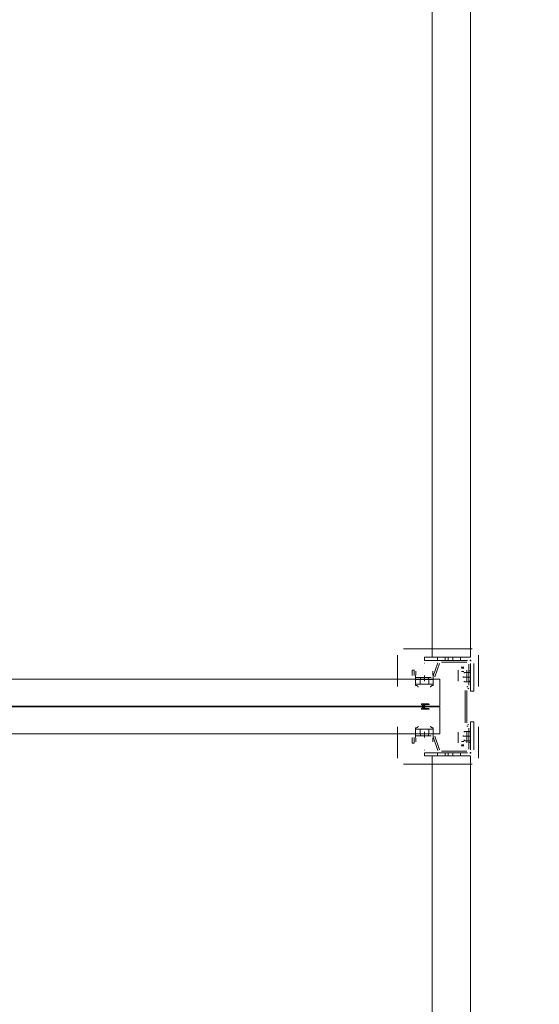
# Model space of a CAD drawing. Header units: millimetres. Extents: x -12989 to 357906, y -50379 to 30884.
# Tile 174 of 256: x 12539 to 13214, y 8204 to 9483. Entities that reach past the tile are written whole.
import ezdxf

# ---------------------------------------------------------------- set-up
doc = ezdxf.new("R2010")
doc.units = ezdxf.units.MM
doc.header["$MEASUREMENT"] = 0
doc.linetypes.add('MITTE2', pattern=[112.5, 75, -12.5, 12.5, -12.5])
doc.layers.add('Nowe_A_WYM_ZEWNETRZNE', color=7, linetype='Continuous')
for name, color, linetype, lineweight in [('Nowe_A_WYM_ZEWNETRZNE_Nr_pióra__1', 7, 'Continuous', 13), ('Nowe_A_WYM_ZEWNETRZNE_Nr_pióra__45', 7, 'Continuous', 15), ('Nowe_A_WYM_ZEWNETRZNE_Nr_pióra__85', 7, 'Continuous', 13), ('Nowe_REGAŁY_Nr_pióra__18', 9, 'Continuous', 13)]:
    doc.layers.add(name, color=color, linetype=linetype, lineweight=lineweight)
doc.styles.add('STYL_AUTOMATYCZNY_3', font='arial.ttf')
doc.dimstyles.new('STYL_AUTOMATYCZNY__1', dxfattribs={"dimtxt": 139.999998, "dimasz": 71.25, "dimexe": 0.18, "dimexo": 0.0625, "dimgap": 0, "dimtad": 1, "dimtih": 1, "dimtoh": 1, "dimdec": 0, "dimlfac": 0.1, "dimzin": 0, "dimdsep": 46, "dimtxsty": 'STYL_AUTOMATYCZNY_3', "dimblk": 'ARROWHEAD_6', "dimblk1": 'ARROWHEAD_6', "dimblk2": 'ARROWHEAD_6', "dimcen": 0.09, "dimse1": 1, "dimse2": 1, "dimclrd": 7, "dimclre": 7, "dimclrt": 7, "dimadec": 0, "dimazin": 0, "dimtfac": 1, "dimtdec": 4, "dimtmove": 0, "dimatfit": 3, "dimfxl": 0, "dimtolj": 1, "dimtzin": 0, "dimarcsym": 0})
doc.dimstyles.new('STYL_AUTOMATYCZNY__2', dxfattribs={"dimtxt": 139.999998, "dimasz": 71.25, "dimexe": 0.18, "dimexo": 0.0625, "dimgap": 0, "dimtad": 1, "dimdec": 0, "dimlfac": 0.1, "dimzin": 0, "dimdsep": 46, "dimtxsty": 'STYL_AUTOMATYCZNY_3', "dimblk": 'ARROWHEAD_6', "dimblk1": 'ARROWHEAD_6', "dimblk2": 'ARROWHEAD_6', "dimcen": 0.09, "dimse1": 1, "dimse2": 1, "dimclrd": 7, "dimclre": 7, "dimclrt": 7, "dimadec": 0, "dimazin": 0, "dimtfac": 1, "dimtdec": 4, "dimtmove": 0, "dimatfit": 3, "dimfxl": 0, "dimtolj": 1, "dimtzin": 0, "dimarcsym": 0})

# ---------------------------------------------------------------- blocks, each defined once
blk = doc.blocks.new('*D264')
at = {"layer": 'Nowe_A_WYM_ZEWNETRZNE_Nr_pióra__45', "color": 7, "linetype": 'Continuous', "lineweight": 15}
for p, q in [((5753.2, 15842.6), (5678.2, 15767.6)), ((36387.5, 15842.6), (36312.5, 15767.6))]:
    blk.add_line(p, q, dxfattribs=at)
at = {"layer": 'Nowe_A_WYM_ZEWNETRZNE_Nr_pióra__85', "color": 7, "linetype": 'Continuous', "lineweight": 13}
for p, q in [((5715.7, 15734.8), (5715.7, 15875.5)), ((36350, 15734.8), (36350, 15875.5)), ((5715.7, 15805.1), (36350, 15805.1))]:
    blk.add_line(p, q, dxfattribs=at)
at = {"layer": 'Nowe_A_WYM_ZEWNETRZNE_Nr_pióra__1', "color": 7, "lineweight": 13, "char_height": 140, "attachment_point": 7, "style": 'STYL_AUTOMATYCZNY_3'}
for s, insert in [('\\A1;{\\pql;\\fArial|b0|i0|c238|p0;\\W1.000000;3\xa0063}', (20685.9, 15833.1)), ('\\A1;{\\pql;\\fArial|b0|i0|c238|p0;\\W1.000000;15}', (36098.9, 15833.1))]:
    blk.add_mtext(s, dxfattribs=dict(at, insert=insert))
blk = doc.blocks.new('ARROWHEAD_6')
at = {"color": 0, "linetype": 'Continuous', "lineweight": 0}
for p, q in [((-0.5, -0.5), (0.5, 0.5)), ((0, 0), (-1, 0))]:
    blk.add_line(p, q, dxfattribs=at)
blk = doc.blocks.new('*D284')
at = {"layer": 'Nowe_A_WYM_ZEWNETRZNE_Nr_pióra__45', "color": 7, "linetype": 'Continuous', "lineweight": 15}
for p, q in [((5753.2, 13180.3), (5678.2, 13105.3)), ((36387.5, 13180.3), (36312.5, 13105.3))]:
    blk.add_line(p, q, dxfattribs=at)
at = {"layer": 'Nowe_A_WYM_ZEWNETRZNE_Nr_pióra__85', "color": 7, "linetype": 'Continuous', "lineweight": 13}
for p, q in [((5715.7, 13072.5), (5715.7, 13213.1)), ((36350, 13072.5), (36350, 13213.1)), ((5715.7, 13142.8), (36350, 13142.8))]:
    blk.add_line(p, q, dxfattribs=at)
at = {"layer": 'Nowe_A_WYM_ZEWNETRZNE_Nr_pióra__1', "color": 7, "lineweight": 13, "char_height": 140, "attachment_point": 7, "style": 'STYL_AUTOMATYCZNY_3'}
for s, insert in [('\\A1;{\\pql;\\fArial|b0|i0|c238|p0;\\W1.000000;3\xa0063}', (20685.9, 13170.8)), ('\\A1;{\\pql;\\fArial|b0|i0|c238|p0;\\W1.000000;15}', (36098.9, 13170.8))]:
    blk.add_mtext(s, dxfattribs=dict(at, insert=insert))
blk = doc.blocks.new('*D404')
at = {"layer": 'Nowe_A_WYM_ZEWNETRZNE_Nr_pióra__45', "color": 7, "linetype": 'Continuous', "lineweight": 15}
for p, q in [((1158.9, 14887.5), (1233.9, 14812.5)), ((1158.9, 7037.3), (1233.9, 6962.3))]:
    blk.add_line(p, q, dxfattribs=at)
at = {"layer": 'Nowe_A_WYM_ZEWNETRZNE_Nr_pióra__85', "color": 7, "linetype": 'Continuous', "lineweight": 13}
for p, q in [((1266.7, 14850), (1126.1, 14850)), ((1196.4, 6999.8), (1196.4, 14850)), ((1266.7, 6999.8), (1126.1, 6999.8))]:
    blk.add_line(p, q, dxfattribs=at)
at = {"layer": 'Nowe_A_WYM_ZEWNETRZNE_Nr_pióra__1', "color": 7, "lineweight": 13, "char_height": 140, "attachment_point": 7, "rotation": 90, "style": 'STYL_AUTOMATYCZNY_3'}
for s, insert in [('\\A1;{\\pql;\\fArial|b0|i0|c238|p0;\\W1.000000;15}', (1168.4, 14598.9)), ('\\A1;{\\pql;\\fArial|b0|i0|c238|p0;\\W1.000000;785}', (1168.4, 10658))]:
    blk.add_mtext(s, dxfattribs=dict(at, insert=insert))

msp = doc.modelspace()

# ---------------------------------------------------------------- linework, layer by layer
at = {"layer": 'Nowe_REGAŁY_Nr_pióra__18', "color": 9, "linetype": 'Continuous', "lineweight": 13}
for p, q in [((13074.7, 8655), (13074.7, 11347)), ((13124.7, 8655), (13124.7, 11347)), ((13037.7, 8666), (13126.7, 8666)), ((13037.7, 8666), (13126.7, 8666)), ((13029.7, 8617.1), (13029.7, 8658)), ((13029.7, 8617.1), (13029.7, 8658)), ((13124.7, 8655), (13064.7, 8655)), ((13064.7, 8651), (13064.7, 8655)), ((13064.7, 8651), (13120.7, 8651)), ((13081.7, 8651), (13081.7, 8655)), ((13086.8, 8651), (13119.9, 8651)), ((13086.8, 8651), (13119.9, 8651)), ((13119.9, 8648.7), (13086.8, 8648.7)), ((13119.9, 8648.7), (13086.8, 8648.7)), ((13091.7, 8651), (13091.7, 8655)), ((13095.7, 8651), (13095.7, 8655)), ((13101.7, 8651), (13101.7, 8655)), ((13111.7, 8651), (13111.7, 8655)), ((13123.8, 8651), (13125.6, 8651)), ((13123.8, 8651), (13125.6, 8651)), ((13124.7, 8650.1), (13124.7, 8651.9)), ((13124.7, 8650.1), (13124.7, 8651.9)), ((13134.7, 8658), (13134.7, 8617.1)), ((13134.7, 8658), (13134.7, 8617.1)), ((13048.9, 8638.5), (13051.2, 8638.5)), ((13048.9, 8631.2), (13048.9, 8638.5)), ((13048.9, 8638.5), (13051.2, 8638.5)), ((13048.9, 8631.2), (13048.9, 8638.5)), ((13051.2, 8638.5), (13051.2, 8631.2)), ((13051.2, 8638.5), (13051.2, 8631.2)), ((13053.2, 8626.2), (13053.5, 8637)), ((13053.2, 8626.2), (13053.5, 8637)), ((13064.4, 8647.5), (13064.9, 8647.5)), ((13064.4, 8647.5), (13064.9, 8647.5)), ((13075.8, 8637), (13076.2, 8626.2)), ((13075.8, 8637), (13076.2, 8626.2)), ((13076, 8630.4), (13082.3, 8647.9)), ((13076, 8630.4), (13082.3, 8647.9)), ((13084.4, 8647.1), (13078.1, 8629.6)), ((13084.4, 8647.1), (13078.1, 8629.6)), ((13108.6, 8625.9), (13108.6, 8638.1)), ((13108.6, 8625.9), (13108.6, 8638.1)), ((13108.7, 8637.9), (13108.7, 8633.7)), ((13108.7, 8637.9), (13108.7, 8633.7)), ((13112.6, 8642.1), (13115.8, 8642.1)), ((13112.6, 8642.1), (13115.8, 8642.1)), ((13112.7, 8640.7), (13115.7, 8640.7)), ((13112.7, 8640.7), (13115.7, 8640.7)), ((13112.7, 8636.5), (13115.7, 8636.5)), ((13112.7, 8636.5), (13115.7, 8636.5)), ((13119.7, 8633.7), (13119.7, 8637.9)), ((13119.7, 8633.7), (13119.7, 8637.9)), ((13119.8, 8638.1), (13119.8, 8625.9)), ((13119.8, 8638.1), (13119.8, 8625.9)), ((13122.4, 8619), (13122.4, 8646.2)), ((13122.4, 8619), (13122.4, 8646.2)), ((13122.4, 8637.5), (13124.7, 8637.5)), ((13122.4, 8637.5), (13124.7, 8637.5)), ((13124.7, 8647), (13124.7, 8611)), ((13124.7, 8646.2), (13124.7, 8619)), ((13124.7, 8646.2), (13124.7, 8619)), ((13128.7, 8611), (13128.7, 8647)), ((13053.2, 8619.7), (13053.2, 8626.2)), ((13053.2, 8626.2), (13053.2, 8626.2)), ((13053.2, 8619.7), (13053.2, 8626.2)), ((13053.2, 8626.2), (13053.2, 8626.2)), ((13053.3, 8620.5), (13053.3, 8626.2)), ((13053.7, 8626.2), (13053.3, 8626.2)), ((13053.3, 8620.5), (13053.3, 8626.2)), ((13053.7, 8626.2), (13053.3, 8626.2)), ((13053.7, 8628.7), (13073.6, 8628.7)), ((13053.7, 8628.7), (13073.6, 8628.7)), ((13073.6, 8626.5), (13053.7, 8626.5)), ((13073.6, 8626.5), (13053.7, 8626.5)), ((13053.7, 8626.2), (13064.6, 8626.2)), ((13053.7, 8626.2), (13064.6, 8626.2)), ((13059.2, 8626.2), (13059.2, 8620.2)), ((13059.2, 8626.2), (13059.2, 8620.2)), ((13059.5, 8626.5), (13059.5, 8628.7)), ((13059.5, 8626.5), (13059.5, 8628.7)), ((13064.7, 8626.2), (13064.6, 8626.2)), ((13064.7, 8626.2), (13064.6, 8626.2)), ((13064.7, 8626.2), (13075.6, 8626.2)), ((13064.7, 8626.2), (13075.6, 8626.2)), ((13069.8, 8626.5), (13069.8, 8628.7)), ((13069.8, 8626.5), (13069.8, 8628.7)), ((13070.2, 8626.2), (13070.2, 8620.2)), ((13070.2, 8626.2), (13070.2, 8620.2)), ((13076, 8626.2), (13075.6, 8626.2)), ((13076, 8626.2), (13075.6, 8626.2)), ((13076, 8626.2), (13076, 8620.5)), ((13076, 8626.2), (13076, 8620.5)), ((13076.2, 8626.2), (13076.2, 8626.2)), ((13076.2, 8626.2), (13076.2, 8619.7)), ((13076.2, 8626.2), (13076.2, 8626.2)), ((13076.2, 8626.2), (13076.2, 8619.7)), ((13108.7, 8625.9), (13108.6, 8625.9)), ((13108.7, 8625.9), (13108.6, 8625.9)), ((13108.7, 8627.1), (13108.7, 8633.7)), ((13108.7, 8627.1), (13108.7, 8633.7)), ((13108.7, 8624.3), (13108.7, 8627.1)), ((13108.7, 8624.3), (13108.7, 8627.1)), ((13108.7, 8624.2), (13108.7, 8625.9)), ((13108.7, 8624.2), (13108.7, 8625.9)), ((13108.7, 8624.3), (13108.7, 8624.2)), ((13108.7, 8624.3), (13108.7, 8624.2)), ((13108.7, 8624.2), (13108.7, 8624.2)), ((13108.7, 8624.2), (13108.7, 8624.2)), ((13114.8, 8629.9), (13114.8, 8628.6)), ((13115.7, 8634.3), (13117.1, 8635.3)), ((13117.1, 8623.2), (13115.7, 8624.2)), ((13124.7, 8629.2), (13115.9, 8629.2)), ((13124.7, 8635.3), (13117.1, 8635.3)), ((13124.7, 8623.2), (13117.1, 8623.2)), ((13119.7, 8633.7), (13119.7, 8627.1)), ((13119.7, 8633.7), (13119.7, 8627.1)), ((13119.7, 8624.3), (13119.7, 8627.1)), ((13119.7, 8624.3), (13119.7, 8627.1)), ((13119.7, 8625.9), (13119.7, 8624.2)), ((13119.8, 8625.9), (13119.7, 8625.9)), ((13119.7, 8625.9), (13119.7, 8624.2)), ((13119.8, 8625.9), (13119.7, 8625.9)), ((13119.7, 8624.2), (13119.7, 8624.3)), ((13119.7, 8624.2), (13119.7, 8624.3)), ((13119.7, 8624.2), (13119.7, 8624.2)), ((13119.7, 8624.2), (13119.7, 8624.2)), ((13124.7, 8624), (13122.4, 8624)), ((13124.7, 8624), (13122.4, 8624)), ((13124.7, 8623.5), (13122.4, 8623.5)), ((13124.7, 8623.5), (13122.4, 8623.5)), ((13053.2, 8622), (13053.2, 8618.6)), ((13053.2, 8622), (13053.2, 8618.6)), ((13053.7, 8620.2), (13053.3, 8620.2)), ((13053.7, 8620.2), (13053.3, 8620.2)), ((13064.6, 8620.2), (13053.7, 8620.2)), ((13064.6, 8620.2), (13053.7, 8620.2)), ((13064.7, 8620.2), (13064.6, 8620.2)), ((13064.7, 8620.2), (13064.6, 8620.2)), ((13075.6, 8620.2), (13064.7, 8620.2)), ((13075.6, 8620.2), (13064.7, 8620.2)), ((13076, 8620.2), (13075.6, 8620.2)), ((13076, 8620.2), (13075.6, 8620.2)), ((13076.1, 8618.6), (13076.1, 8622)), ((13076.1, 8618.6), (13076.1, 8622)), ((13117.4, 8570), (13117.4, 8612)), ((13117.4, 8570), (13117.4, 8612)), ((13119.7, 8612), (13119.7, 8570)), ((13119.7, 8612), (13119.7, 8570)), ((13119.8, 8616.1), (13121.2, 8616.9)), ((13119.8, 8616.1), (13121.2, 8616.9)), ((13122.3, 8614.9), (13120.9, 8614.1)), ((13122.3, 8614.9), (13120.9, 8614.1)), ((13128.7, 8611), (13124.7, 8611)), ((13064.8, 8591), (13060.9, 8593.6)), ((13064.8, 8591), (13060.9, 8593.6)), ((13060.9, 8588.4), (13064.8, 8591)), ((13060.9, 8588.4), (13064.8, 8591)), ((13061.2, 8594.5), (13070.2, 8594.5)), ((13061.2, 8594.5), (13070.2, 8594.5)), ((13070.2, 8587.5), (13061.2, 8587.5)), ((13070.2, 8587.5), (13061.2, 8587.5)), ((13062.8, 8593.5), (13065.9, 8591.5)), ((13070.2, 8593.5), (13062.8, 8593.5)), ((13062.8, 8593.5), (13065.9, 8591.5)), ((13070.2, 8593.5), (13062.8, 8593.5)), ((13065.9, 8590.5), (13062.8, 8588.5)), ((13065.9, 8590.5), (13062.8, 8588.5)), ((13062.8, 8588.5), (13070.2, 8588.5)), ((13062.8, 8588.5), (13070.2, 8588.5)), ((13029.7, 8524), (13029.7, 8564.8)), ((13029.7, 8524), (13029.7, 8564.8)), ((13053.2, 8555.7), (13053.2, 8562.2)), ((13053.2, 8555.7), (13053.2, 8562.2)), ((13053.3, 8561.7), (13053.3, 8555.7)), ((13053.7, 8561.7), (13053.3, 8561.7)), ((13053.3, 8561.7), (13053.3, 8555.7)), ((13053.7, 8561.7), (13053.3, 8561.7)), ((13053.7, 8561.7), (13064.6, 8561.7)), ((13053.7, 8561.7), (13064.6, 8561.7)), ((13059.2, 8555.7), (13059.2, 8561.7)), ((13059.2, 8555.7), (13059.2, 8561.7)), ((13064.7, 8561.7), (13064.6, 8561.7)), ((13064.7, 8561.7), (13064.6, 8561.7)), ((13064.7, 8561.7), (13075.6, 8561.7)), ((13064.7, 8561.7), (13075.6, 8561.7)), ((13070.2, 8555.7), (13070.2, 8561.7)), ((13070.2, 8555.7), (13070.2, 8561.7)), ((13076, 8561.7), (13075.6, 8561.7)), ((13076, 8561.7), (13075.6, 8561.7)), ((13076, 8561.5), (13076, 8555.7)), ((13076, 8561.5), (13076, 8555.7)), ((13076.1, 8560), (13076.1, 8563.4)), ((13076.1, 8560), (13076.1, 8563.4)), ((13076.2, 8562.2), (13076.2, 8555.7)), ((13076.2, 8562.2), (13076.2, 8555.7)), ((13117.1, 8558.8), (13115.7, 8557.8)), ((13124.7, 8558.8), (13117.1, 8558.8)), ((13121.2, 8565.1), (13119.8, 8565.9)), ((13121.2, 8565.1), (13119.8, 8565.9)), ((13120.9, 8567.9), (13122.3, 8567.1)), ((13120.9, 8567.9), (13122.3, 8567.1)), ((13122.4, 8535.7), (13122.4, 8562.9)), ((13122.4, 8535.7), (13122.4, 8562.9)), ((13124.7, 8535), (13124.7, 8571)), ((13128.7, 8571), (13124.7, 8571)), ((13124.7, 8562.9), (13124.7, 8535.7)), ((13124.7, 8562.9), (13124.7, 8535.7)), ((13128.7, 8571), (13128.7, 8535)), ((13134.7, 8564.8), (13134.7, 8524)), ((13134.7, 8564.8), (13134.7, 8524)), ((13048.9, 8543.5), (13048.9, 8550.7)), ((13048.9, 8543.5), (13048.9, 8550.7)), ((13051.2, 8550.7), (13051.2, 8543.5)), ((13051.2, 8550.7), (13051.2, 8543.5)), ((13053.2, 8555.7), (13053.2, 8555.7)), ((13053.5, 8545), (13053.2, 8555.7)), ((13053.2, 8555.7), (13053.2, 8555.7)), ((13053.5, 8545), (13053.2, 8555.7)), ((13053.7, 8555.7), (13053.3, 8555.7)), ((13053.7, 8555.7), (13053.3, 8555.7)), ((13064.6, 8555.7), (13053.7, 8555.7)), ((13064.6, 8555.7), (13053.7, 8555.7)), ((13053.7, 8555.5), (13073.6, 8555.5)), ((13053.7, 8555.5), (13073.6, 8555.5)), ((13073.6, 8553.2), (13053.7, 8553.2)), ((13073.6, 8553.2), (13053.7, 8553.2)), ((13059.5, 8553.2), (13059.5, 8555.5)), ((13059.5, 8553.2), (13059.5, 8555.5)), ((13064.7, 8555.7), (13064.6, 8555.7)), ((13064.7, 8555.7), (13064.6, 8555.7)), ((13075.6, 8555.7), (13064.7, 8555.7)), ((13075.6, 8555.7), (13064.7, 8555.7)), ((13069.8, 8553.2), (13069.8, 8555.5)), ((13069.8, 8553.2), (13069.8, 8555.5)), ((13076, 8555.7), (13075.6, 8555.7)), ((13076, 8555.7), (13075.6, 8555.7)), ((13076.2, 8555.7), (13075.8, 8545)), ((13076.2, 8555.7), (13075.8, 8545)), ((13082.3, 8534.1), (13076, 8551.6)), ((13082.3, 8534.1), (13076, 8551.6)), ((13076.2, 8555.7), (13076.2, 8555.7)), ((13076.2, 8555.7), (13076.2, 8555.7)), ((13078.1, 8552.4), (13084.4, 8534.9)), ((13078.1, 8552.4), (13084.4, 8534.9)), ((13108.6, 8543.9), (13108.6, 8556.1)), ((13108.6, 8556.1), (13108.7, 8556.1)), ((13108.6, 8543.9), (13108.6, 8556.1)), ((13108.6, 8556.1), (13108.7, 8556.1)), ((13108.7, 8556.1), (13108.7, 8557.7)), ((13108.7, 8557.7), (13108.7, 8557.7)), ((13108.7, 8557.7), (13108.7, 8554.9)), ((13108.7, 8557.7), (13108.7, 8557.7)), ((13108.7, 8556.1), (13108.7, 8557.7)), ((13108.7, 8557.7), (13108.7, 8557.7)), ((13108.7, 8557.7), (13108.7, 8554.9)), ((13108.7, 8557.7), (13108.7, 8557.7)), ((13108.7, 8554.9), (13108.7, 8548.3)), ((13108.7, 8554.9), (13108.7, 8548.3)), ((13108.7, 8548.3), (13108.7, 8544.1)), ((13108.7, 8548.3), (13108.7, 8544.1)), ((13114.8, 8552.1), (13114.8, 8553.4)), ((13115.7, 8547.7), (13117.1, 8546.7)), ((13124.7, 8552.7), (13115.9, 8552.7)), ((13124.7, 8546.7), (13117.1, 8546.7)), ((13119.7, 8557.7), (13119.7, 8556.1)), ((13119.7, 8557.7), (13119.7, 8557.7)), ((13119.7, 8557.7), (13119.7, 8554.9)), ((13119.7, 8557.7), (13119.7, 8557.7)), ((13119.7, 8557.7), (13119.7, 8556.1)), ((13119.7, 8557.7), (13119.7, 8557.7)), ((13119.7, 8557.7), (13119.7, 8554.9)), ((13119.7, 8557.7), (13119.7, 8557.7)), ((13119.7, 8556.1), (13119.8, 8556.1)), ((13119.7, 8556.1), (13119.8, 8556.1)), ((13119.7, 8548.3), (13119.7, 8554.9)), ((13119.7, 8548.3), (13119.7, 8554.9)), ((13119.7, 8544.1), (13119.7, 8548.3)), ((13119.7, 8544.1), (13119.7, 8548.3)), ((13119.8, 8556.1), (13119.8, 8543.9)), ((13119.8, 8556.1), (13119.8, 8543.9)), ((13122.4, 8558.5), (13124.7, 8558.5)), ((13122.4, 8558.5), (13124.7, 8558.5)), ((13122.4, 8558), (13124.7, 8558)), ((13122.4, 8558), (13124.7, 8558)), ((13051.2, 8543.5), (13048.9, 8543.5)), ((13051.2, 8543.5), (13048.9, 8543.5)), ((13064.9, 8534.4), (13064.4, 8534.4)), ((13064.9, 8534.4), (13064.4, 8534.4)), ((13086.8, 8533.2), (13119.9, 8533.2)), ((13086.8, 8533.2), (13119.9, 8533.2)), ((13115.8, 8539.9), (13112.6, 8539.9)), ((13115.8, 8539.9), (13112.6, 8539.9)), ((13112.7, 8545.5), (13115.7, 8545.5)), ((13112.7, 8545.5), (13115.7, 8545.5)), ((13112.7, 8541.2), (13115.7, 8541.2)), ((13112.7, 8541.2), (13115.7, 8541.2)), ((13124.7, 8544.5), (13122.4, 8544.5)), ((13124.7, 8544.5), (13122.4, 8544.5)), ((13064.7, 8531), (13120.7, 8531)), ((13064.7, 8531), (13064.7, 8527)), ((13124.7, 8527), (13064.7, 8527)), ((13074.7, 5835), (13074.7, 8527)), ((13081.7, 8531), (13081.7, 8527)), ((13119.9, 8531), (13086.8, 8531)), ((13119.9, 8531), (13086.8, 8531)), ((13091.7, 8531), (13091.7, 8527)), ((13095.7, 8531), (13095.7, 8527)), ((13101.7, 8531), (13101.7, 8527)), ((13111.7, 8531), (13111.7, 8527)), ((13123.8, 8531), (13125.6, 8531)), ((13123.8, 8531), (13125.6, 8531)), ((13124.7, 8530.1), (13124.7, 8531.9)), ((13124.7, 8530.1), (13124.7, 8531.9)), ((13124.7, 5835), (13124.7, 8527)), ((13126.7, 8516), (13037.7, 8516)), ((13126.7, 8516), (13037.7, 8516))]:
    msp.add_line(p, q, dxfattribs=at)
at = {"layer": 'Nowe_REGAŁY_Nr_pióra__18', "color": 9, "linetype": 'MITTE2', "lineweight": 13}
for p, q in [((13064.7, 8624), (13064.7, 8631.2)), ((13064.7, 8624), (13064.7, 8631.2)), ((13064.7, 8550.7), (13064.7, 8558)), ((13064.7, 8550.7), (13064.7, 8558))]:
    msp.add_line(p, q, dxfattribs=at)
at = {"layer": 'Nowe_REGAŁY_Nr_pióra__18', "color": 9, "linetype": 'Continuous', "lineweight": 13}
for points in [[(13084.7, 8591.5), (13084.7, 8626.5), (12064.7, 8626.5), (12064.7, 8591.5)], [(13084.7, 8591.5), (13084.7, 8626.5), (12064.7, 8626.5), (12064.7, 8591.5)], [(13084.7, 8555.5), (13084.7, 8590.5), (12064.7, 8590.5), (12064.7, 8555.5)], [(13084.7, 8555.5), (13084.7, 8590.5), (12064.7, 8590.5), (12064.7, 8555.5)]]:
    msp.add_lwpolyline(points, close=True, dxfattribs=at)
at = {"layer": 'Nowe_REGAŁY_Nr_pióra__18', "color": 9, "linetype": 'Continuous', "lineweight": 13, "flags": 128}
for points in [[(13053.3, 8626.2), (13053.3, 8626.2), (13053.3, 8626.2), (13053.3, 8626.1), (13053.3, 8626.1), (13053.3, 8626), (13053.3, 8625.9), (13053.3, 8625.7), (13053.3, 8625.6), (13053.3, 8625.5), (13053.2, 8625.3), (13053.2, 8625.1), (13053.2, 8624.9), (13053.2, 8624.7), (13053.2, 8624.5), (13053.2, 8624.3), (13053.2, 8624), (13053.2, 8623.8), (13053.2, 8623.5), (13053.2, 8623.2), (13053.2, 8622.9), (13053.2, 8622.6), (13053.2, 8622.3), (13053.2, 8622)], [(13053.3, 8626.2), (13053.3, 8626.2), (13053.3, 8626.2), (13053.3, 8626.1), (13053.3, 8626.1), (13053.3, 8626), (13053.3, 8625.9), (13053.3, 8625.7), (13053.3, 8625.6), (13053.3, 8625.5), (13053.2, 8625.3), (13053.2, 8625.1), (13053.2, 8624.9), (13053.2, 8624.7), (13053.2, 8624.5), (13053.2, 8624.3), (13053.2, 8624), (13053.2, 8623.8), (13053.2, 8623.5), (13053.2, 8623.2), (13053.2, 8622.9), (13053.2, 8622.6), (13053.2, 8622.3), (13053.2, 8622)], [(13076, 8626.2), (13076, 8626.2), (13076, 8626.2), (13076, 8626.1), (13076.1, 8626.1), (13076.1, 8626), (13076.1, 8625.9), (13076.1, 8625.7), (13076.1, 8625.6), (13076.1, 8625.5), (13076.1, 8625.3), (13076.1, 8625.1), (13076.1, 8624.9), (13076.1, 8624.7), (13076.1, 8624.5), (13076.1, 8624.3), (13076.1, 8624), (13076.1, 8623.8), (13076.1, 8623.5), (13076.1, 8623.2), (13076.1, 8623), (13076.1, 8622.7), (13076.1, 8622.3), (13076.1, 8622)], [(13076, 8626.2), (13076, 8626.2), (13076, 8626.2), (13076, 8626.1), (13076.1, 8626.1), (13076.1, 8626), (13076.1, 8625.9), (13076.1, 8625.7), (13076.1, 8625.6), (13076.1, 8625.5), (13076.1, 8625.3), (13076.1, 8625.1), (13076.1, 8624.9), (13076.1, 8624.7), (13076.1, 8624.5), (13076.1, 8624.3), (13076.1, 8624), (13076.1, 8623.8), (13076.1, 8623.5), (13076.1, 8623.2), (13076.1, 8623), (13076.1, 8622.7), (13076.1, 8622.3), (13076.1, 8622)], [(13053.2, 8618.6), (13053.2, 8618.7), (13053.2, 8618.8), (13053.2, 8618.9), (13053.2, 8619), (13053.2, 8619.2), (13053.2, 8619.3), (13053.2, 8619.4), (13053.2, 8619.5), (13053.2, 8619.6), (13053.2, 8619.6), (13053.2, 8619.7), (13053.2, 8619.8), (13053.2, 8619.9), (13053.3, 8619.9), (13053.3, 8620), (13053.3, 8620), (13053.3, 8620.1), (13053.3, 8620.1), (13053.3, 8620.2), (13053.3, 8620.2), (13053.3, 8620.2), (13053.3, 8620.2), (13053.3, 8620.2)], [(13053.2, 8618.6), (13053.2, 8618.7), (13053.2, 8618.8), (13053.2, 8618.9), (13053.2, 8619), (13053.2, 8619.2), (13053.2, 8619.3), (13053.2, 8619.4), (13053.2, 8619.5), (13053.2, 8619.6), (13053.2, 8619.6), (13053.2, 8619.7), (13053.2, 8619.8), (13053.2, 8619.9), (13053.3, 8619.9), (13053.3, 8620), (13053.3, 8620), (13053.3, 8620.1), (13053.3, 8620.1), (13053.3, 8620.2), (13053.3, 8620.2), (13053.3, 8620.2), (13053.3, 8620.2), (13053.3, 8620.2)], [(13053.2, 8618.6), (13053.4, 8618.5), (13053.6, 8618.5), (13053.9, 8618.5), (13054.1, 8618.5), (13054.3, 8618.4), (13054.5, 8618.4), (13054.7, 8618.3), (13054.9, 8618.3), (13055.1, 8618.2), (13055.3, 8618.1), (13055.5, 8618), (13055.6, 8617.9), (13055.8, 8617.8), (13055.9, 8617.7), (13056.1, 8617.6), (13056.2, 8617.5), (13056.3, 8617.3), (13056.4, 8617.2), (13056.5, 8617), (13056.5, 8616.9), (13056.6, 8616.7), (13056.6, 8616.6), (13056.6, 8616.4), (13056.7, 8616.2)], [(13053.2, 8618.6), (13053.4, 8618.5), (13053.6, 8618.5), (13053.9, 8618.5), (13054.1, 8618.5), (13054.3, 8618.4), (13054.5, 8618.4), (13054.7, 8618.3), (13054.9, 8618.3), (13055.1, 8618.2), (13055.3, 8618.1), (13055.5, 8618), (13055.6, 8617.9), (13055.8, 8617.8), (13055.9, 8617.7), (13056.1, 8617.6), (13056.2, 8617.5), (13056.3, 8617.3), (13056.4, 8617.2), (13056.5, 8617), (13056.5, 8616.9), (13056.6, 8616.7), (13056.6, 8616.6), (13056.6, 8616.4), (13056.7, 8616.2)], [(13072.7, 8616.2), (13072.7, 8616.4), (13072.7, 8616.6), (13072.7, 8616.7), (13072.8, 8616.9), (13072.9, 8617), (13072.9, 8617.2), (13073, 8617.3), (13073.1, 8617.5), (13073.3, 8617.6), (13073.4, 8617.7), (13073.5, 8617.8), (13073.7, 8617.9), (13073.8, 8618), (13074, 8618.1), (13074.2, 8618.2), (13074.4, 8618.3), (13074.6, 8618.3), (13074.8, 8618.4), (13075, 8618.4), (13075.2, 8618.5), (13075.5, 8618.5), (13075.7, 8618.5), (13075.9, 8618.6), (13076.1, 8618.6)], [(13072.7, 8616.2), (13072.7, 8616.4), (13072.7, 8616.6), (13072.7, 8616.7), (13072.8, 8616.9), (13072.9, 8617), (13072.9, 8617.2), (13073, 8617.3), (13073.1, 8617.5), (13073.3, 8617.6), (13073.4, 8617.7), (13073.5, 8617.8), (13073.7, 8617.9), (13073.8, 8618), (13074, 8618.1), (13074.2, 8618.2), (13074.4, 8618.3), (13074.6, 8618.3), (13074.8, 8618.4), (13075, 8618.4), (13075.2, 8618.5), (13075.5, 8618.5), (13075.7, 8618.5), (13075.9, 8618.6), (13076.1, 8618.6)], [(13076.1, 8618.6), (13076.1, 8618.7), (13076.1, 8618.8), (13076.1, 8618.9), (13076.1, 8619), (13076.1, 8619.2), (13076.1, 8619.3), (13076.1, 8619.4), (13076.1, 8619.5), (13076.1, 8619.6), (13076.1, 8619.6), (13076.1, 8619.7), (13076.1, 8619.8), (13076.1, 8619.9), (13076.1, 8619.9), (13076.1, 8620), (13076.1, 8620), (13076.1, 8620.1), (13076.1, 8620.1), (13076.1, 8620.2), (13076, 8620.2), (13076, 8620.2), (13076, 8620.2), (13076, 8620.2)], [(13076.1, 8618.6), (13076.1, 8618.7), (13076.1, 8618.8), (13076.1, 8618.9), (13076.1, 8619), (13076.1, 8619.2), (13076.1, 8619.3), (13076.1, 8619.4), (13076.1, 8619.5), (13076.1, 8619.6), (13076.1, 8619.6), (13076.1, 8619.7), (13076.1, 8619.8), (13076.1, 8619.9), (13076.1, 8619.9), (13076.1, 8620), (13076.1, 8620), (13076.1, 8620.1), (13076.1, 8620.1), (13076.1, 8620.2), (13076, 8620.2), (13076, 8620.2), (13076, 8620.2), (13076, 8620.2)], [(13060.7, 8594), (13060.7, 8594), (13060.7, 8594.1), (13060.7, 8594.1), (13060.7, 8594.1), (13060.7, 8594.2), (13060.7, 8594.2), (13060.7, 8594.2), (13060.7, 8594.3), (13060.7, 8594.3), (13060.8, 8594.3), (13060.8, 8594.3), (13060.8, 8594.4), (13060.8, 8594.4), (13060.8, 8594.4), (13060.9, 8594.4), (13060.9, 8594.4), (13060.9, 8594.4), (13060.9, 8594.5), (13061, 8594.5), (13061, 8594.5), (13061.1, 8594.5), (13061.1, 8594.5), (13061.1, 8594.5), (13061.2, 8594.5)], [(13060.7, 8594), (13060.7, 8594), (13060.7, 8594.1), (13060.7, 8594.1), (13060.7, 8594.1), (13060.7, 8594.2), (13060.7, 8594.2), (13060.7, 8594.2), (13060.7, 8594.3), (13060.7, 8594.3), (13060.8, 8594.3), (13060.8, 8594.3), (13060.8, 8594.4), (13060.8, 8594.4), (13060.8, 8594.4), (13060.9, 8594.4), (13060.9, 8594.4), (13060.9, 8594.4), (13060.9, 8594.5), (13061, 8594.5), (13061, 8594.5), (13061.1, 8594.5), (13061.1, 8594.5), (13061.1, 8594.5), (13061.2, 8594.5)], [(13060.9, 8593.6), (13060.9, 8593.6), (13060.9, 8593.6), (13060.8, 8593.6), (13060.8, 8593.6), (13060.8, 8593.6), (13060.8, 8593.6), (13060.8, 8593.7), (13060.8, 8593.7), (13060.8, 8593.7), (13060.7, 8593.7), (13060.7, 8593.7), (13060.7, 8593.7), (13060.7, 8593.8), (13060.7, 8593.8), (13060.7, 8593.8), (13060.7, 8593.8), (13060.7, 8593.8), (13060.7, 8593.9), (13060.7, 8593.9), (13060.7, 8593.9), (13060.7, 8593.9), (13060.7, 8593.9), (13060.7, 8594), (13060.7, 8594)], [(13060.9, 8593.6), (13060.9, 8593.6), (13060.9, 8593.6), (13060.8, 8593.6), (13060.8, 8593.6), (13060.8, 8593.6), (13060.8, 8593.6), (13060.8, 8593.7), (13060.8, 8593.7), (13060.8, 8593.7), (13060.7, 8593.7), (13060.7, 8593.7), (13060.7, 8593.7), (13060.7, 8593.8), (13060.7, 8593.8), (13060.7, 8593.8), (13060.7, 8593.8), (13060.7, 8593.8), (13060.7, 8593.9), (13060.7, 8593.9), (13060.7, 8593.9), (13060.7, 8593.9), (13060.7, 8593.9), (13060.7, 8594), (13060.7, 8594)], [(13060.7, 8588), (13060.7, 8588), (13060.7, 8588), (13060.7, 8588.1), (13060.7, 8588.1), (13060.7, 8588.1), (13060.7, 8588.1), (13060.7, 8588.1), (13060.7, 8588.2), (13060.7, 8588.2), (13060.7, 8588.2), (13060.7, 8588.2), (13060.7, 8588.2), (13060.7, 8588.3), (13060.8, 8588.3), (13060.8, 8588.3), (13060.8, 8588.3), (13060.8, 8588.3), (13060.8, 8588.3), (13060.8, 8588.4), (13060.8, 8588.4), (13060.9, 8588.4), (13060.9, 8588.4), (13060.9, 8588.4), (13060.9, 8588.4)], [(13060.7, 8588), (13060.7, 8588), (13060.7, 8588), (13060.7, 8588.1), (13060.7, 8588.1), (13060.7, 8588.1), (13060.7, 8588.1), (13060.7, 8588.1), (13060.7, 8588.2), (13060.7, 8588.2), (13060.7, 8588.2), (13060.7, 8588.2), (13060.7, 8588.2), (13060.7, 8588.3), (13060.8, 8588.3), (13060.8, 8588.3), (13060.8, 8588.3), (13060.8, 8588.3), (13060.8, 8588.3), (13060.8, 8588.4), (13060.8, 8588.4), (13060.9, 8588.4), (13060.9, 8588.4), (13060.9, 8588.4), (13060.9, 8588.4)], [(13061.2, 8587.5), (13061.1, 8587.5), (13061.1, 8587.5), (13061.1, 8587.5), (13061, 8587.5), (13061, 8587.5), (13060.9, 8587.5), (13060.9, 8587.5), (13060.9, 8587.5), (13060.9, 8587.6), (13060.8, 8587.6), (13060.8, 8587.6), (13060.8, 8587.6), (13060.8, 8587.6), (13060.8, 8587.7), (13060.7, 8587.7), (13060.7, 8587.7), (13060.7, 8587.7), (13060.7, 8587.8), (13060.7, 8587.8), (13060.7, 8587.8), (13060.7, 8587.9), (13060.7, 8587.9), (13060.7, 8588), (13060.7, 8588)], [(13061.2, 8587.5), (13061.1, 8587.5), (13061.1, 8587.5), (13061.1, 8587.5), (13061, 8587.5), (13061, 8587.5), (13060.9, 8587.5), (13060.9, 8587.5), (13060.9, 8587.5), (13060.9, 8587.6), (13060.8, 8587.6), (13060.8, 8587.6), (13060.8, 8587.6), (13060.8, 8587.6), (13060.8, 8587.7), (13060.7, 8587.7), (13060.7, 8587.7), (13060.7, 8587.7), (13060.7, 8587.8), (13060.7, 8587.8), (13060.7, 8587.8), (13060.7, 8587.9), (13060.7, 8587.9), (13060.7, 8588), (13060.7, 8588)], [(13065.9, 8591.5), (13065.9, 8591.4), (13065.9, 8591.4), (13065.9, 8591.4), (13066, 8591.4), (13066, 8591.4), (13066, 8591.3), (13066, 8591.3), (13066, 8591.3), (13066, 8591.3), (13066.1, 8591.3), (13066.1, 8591.3), (13066.1, 8591.2), (13066.1, 8591.2), (13066.1, 8591.2), (13066.1, 8591.2), (13066.1, 8591.2), (13066.1, 8591.1), (13066.1, 8591.1), (13066.2, 8591.1), (13066.2, 8591.1), (13066.2, 8591.1), (13066.2, 8591), (13066.2, 8591), (13066.2, 8591)], [(13065.9, 8591.5), (13065.9, 8591.4), (13065.9, 8591.4), (13065.9, 8591.4), (13066, 8591.4), (13066, 8591.4), (13066, 8591.3), (13066, 8591.3), (13066, 8591.3), (13066, 8591.3), (13066.1, 8591.3), (13066.1, 8591.3), (13066.1, 8591.2), (13066.1, 8591.2), (13066.1, 8591.2), (13066.1, 8591.2), (13066.1, 8591.2), (13066.1, 8591.1), (13066.1, 8591.1), (13066.2, 8591.1), (13066.2, 8591.1), (13066.2, 8591.1), (13066.2, 8591), (13066.2, 8591), (13066.2, 8591)], [(13066.2, 8591), (13066.2, 8591), (13066.2, 8590.9), (13066.2, 8590.9), (13066.2, 8590.9), (13066.2, 8590.9), (13066.1, 8590.9), (13066.1, 8590.8), (13066.1, 8590.8), (13066.1, 8590.8), (13066.1, 8590.8), (13066.1, 8590.8), (13066.1, 8590.7), (13066.1, 8590.7), (13066.1, 8590.7), (13066, 8590.7), (13066, 8590.7), (13066, 8590.6), (13066, 8590.6), (13066, 8590.6), (13066, 8590.6), (13065.9, 8590.6), (13065.9, 8590.6), (13065.9, 8590.5), (13065.9, 8590.5)], [(13066.2, 8591), (13066.2, 8591), (13066.2, 8590.9), (13066.2, 8590.9), (13066.2, 8590.9), (13066.2, 8590.9), (13066.1, 8590.9), (13066.1, 8590.8), (13066.1, 8590.8), (13066.1, 8590.8), (13066.1, 8590.8), (13066.1, 8590.8), (13066.1, 8590.7), (13066.1, 8590.7), (13066.1, 8590.7), (13066, 8590.7), (13066, 8590.7), (13066, 8590.6), (13066, 8590.6), (13066, 8590.6), (13066, 8590.6), (13065.9, 8590.6), (13065.9, 8590.6), (13065.9, 8590.5), (13065.9, 8590.5)], [(13070.2, 8594.5), (13070.2, 8594.5), (13070.2, 8594.5), (13070.3, 8594.5), (13070.3, 8594.5), (13070.4, 8594.5), (13070.4, 8594.5), (13070.4, 8594.4), (13070.4, 8594.4), (13070.5, 8594.4), (13070.5, 8594.4), (13070.5, 8594.4), (13070.5, 8594.4), (13070.6, 8594.3), (13070.6, 8594.3), (13070.6, 8594.3), (13070.6, 8594.3), (13070.6, 8594.2), (13070.6, 8594.2), (13070.6, 8594.2), (13070.7, 8594.1), (13070.7, 8594.1), (13070.7, 8594.1), (13070.7, 8594), (13070.7, 8594)], [(13070.2, 8594.5), (13070.2, 8594.5), (13070.2, 8594.5), (13070.3, 8594.5), (13070.3, 8594.5), (13070.4, 8594.5), (13070.4, 8594.5), (13070.4, 8594.4), (13070.4, 8594.4), (13070.5, 8594.4), (13070.5, 8594.4), (13070.5, 8594.4), (13070.5, 8594.4), (13070.6, 8594.3), (13070.6, 8594.3), (13070.6, 8594.3), (13070.6, 8594.3), (13070.6, 8594.2), (13070.6, 8594.2), (13070.6, 8594.2), (13070.7, 8594.1), (13070.7, 8594.1), (13070.7, 8594.1), (13070.7, 8594), (13070.7, 8594)], [(13070.7, 8594), (13070.7, 8593.9), (13070.7, 8593.9), (13070.7, 8593.9), (13070.7, 8593.8), (13070.6, 8593.8), (13070.6, 8593.8), (13070.6, 8593.7), (13070.6, 8593.7), (13070.6, 8593.7), (13070.6, 8593.7), (13070.6, 8593.6), (13070.5, 8593.6), (13070.5, 8593.6), (13070.5, 8593.6), (13070.5, 8593.6), (13070.4, 8593.5), (13070.4, 8593.5), (13070.4, 8593.5), (13070.4, 8593.5), (13070.3, 8593.5), (13070.3, 8593.5), (13070.2, 8593.5), (13070.2, 8593.5), (13070.2, 8593.5)], [(13070.7, 8594), (13070.7, 8593.9), (13070.7, 8593.9), (13070.7, 8593.9), (13070.7, 8593.8), (13070.6, 8593.8), (13070.6, 8593.8), (13070.6, 8593.7), (13070.6, 8593.7), (13070.6, 8593.7), (13070.6, 8593.7), (13070.6, 8593.6), (13070.5, 8593.6), (13070.5, 8593.6), (13070.5, 8593.6), (13070.5, 8593.6), (13070.4, 8593.5), (13070.4, 8593.5), (13070.4, 8593.5), (13070.4, 8593.5), (13070.3, 8593.5), (13070.3, 8593.5), (13070.2, 8593.5), (13070.2, 8593.5), (13070.2, 8593.5)], [(13070.2, 8588.5), (13070.2, 8588.5), (13070.2, 8588.5), (13070.3, 8588.5), (13070.3, 8588.5), (13070.4, 8588.5), (13070.4, 8588.5), (13070.4, 8588.5), (13070.4, 8588.4), (13070.5, 8588.4), (13070.5, 8588.4), (13070.5, 8588.4), (13070.5, 8588.4), (13070.6, 8588.3), (13070.6, 8588.3), (13070.6, 8588.3), (13070.6, 8588.3), (13070.6, 8588.2), (13070.6, 8588.2), (13070.6, 8588.2), (13070.7, 8588.1), (13070.7, 8588.1), (13070.7, 8588.1), (13070.7, 8588), (13070.7, 8588)], [(13070.2, 8588.5), (13070.2, 8588.5), (13070.2, 8588.5), (13070.3, 8588.5), (13070.3, 8588.5), (13070.4, 8588.5), (13070.4, 8588.5), (13070.4, 8588.5), (13070.4, 8588.4), (13070.5, 8588.4), (13070.5, 8588.4), (13070.5, 8588.4), (13070.5, 8588.4), (13070.6, 8588.3), (13070.6, 8588.3), (13070.6, 8588.3), (13070.6, 8588.3), (13070.6, 8588.2), (13070.6, 8588.2), (13070.6, 8588.2), (13070.7, 8588.1), (13070.7, 8588.1), (13070.7, 8588.1), (13070.7, 8588), (13070.7, 8588)], [(13070.7, 8588), (13070.7, 8588), (13070.7, 8587.9), (13070.7, 8587.9), (13070.7, 8587.8), (13070.6, 8587.8), (13070.6, 8587.8), (13070.6, 8587.7), (13070.6, 8587.7), (13070.6, 8587.7), (13070.6, 8587.7), (13070.6, 8587.6), (13070.5, 8587.6), (13070.5, 8587.6), (13070.5, 8587.6), (13070.5, 8587.6), (13070.4, 8587.5), (13070.4, 8587.5), (13070.4, 8587.5), (13070.4, 8587.5), (13070.3, 8587.5), (13070.3, 8587.5), (13070.2, 8587.5), (13070.2, 8587.5), (13070.2, 8587.5)], [(13070.7, 8588), (13070.7, 8588), (13070.7, 8587.9), (13070.7, 8587.9), (13070.7, 8587.8), (13070.6, 8587.8), (13070.6, 8587.8), (13070.6, 8587.7), (13070.6, 8587.7), (13070.6, 8587.7), (13070.6, 8587.7), (13070.6, 8587.6), (13070.5, 8587.6), (13070.5, 8587.6), (13070.5, 8587.6), (13070.5, 8587.6), (13070.4, 8587.5), (13070.4, 8587.5), (13070.4, 8587.5), (13070.4, 8587.5), (13070.3, 8587.5), (13070.3, 8587.5), (13070.2, 8587.5), (13070.2, 8587.5), (13070.2, 8587.5)], [(13056.7, 8565.7), (13056.6, 8565.6), (13056.6, 8565.4), (13056.6, 8565.3), (13056.5, 8565.1), (13056.5, 8564.9), (13056.4, 8564.8), (13056.3, 8564.7), (13056.2, 8564.5), (13056.1, 8564.4), (13055.9, 8564.3), (13055.8, 8564.2), (13055.6, 8564.1), (13055.5, 8564), (13055.3, 8563.9), (13055.1, 8563.8), (13054.9, 8563.7), (13054.7, 8563.6), (13054.5, 8563.6), (13054.3, 8563.5), (13054.1, 8563.5), (13053.9, 8563.5), (13053.6, 8563.4), (13053.4, 8563.4), (13053.2, 8563.4)], [(13056.7, 8565.7), (13056.6, 8565.6), (13056.6, 8565.4), (13056.6, 8565.3), (13056.5, 8565.1), (13056.5, 8564.9), (13056.4, 8564.8), (13056.3, 8564.7), (13056.2, 8564.5), (13056.1, 8564.4), (13055.9, 8564.3), (13055.8, 8564.2), (13055.6, 8564.1), (13055.5, 8564), (13055.3, 8563.9), (13055.1, 8563.8), (13054.9, 8563.7), (13054.7, 8563.6), (13054.5, 8563.6), (13054.3, 8563.5), (13054.1, 8563.5), (13053.9, 8563.5), (13053.6, 8563.4), (13053.4, 8563.4), (13053.2, 8563.4)], [(13053.2, 8563.4), (13053.2, 8563.3), (13053.2, 8563.2), (13053.2, 8563.1), (13053.2, 8562.9), (13053.2, 8562.8), (13053.2, 8562.7), (13053.2, 8562.6), (13053.2, 8562.5), (13053.2, 8562.4), (13053.2, 8562.3), (13053.2, 8562.3), (13053.2, 8562.2), (13053.2, 8562.1), (13053.3, 8562), (13053.3, 8562), (13053.3, 8561.9), (13053.3, 8561.9), (13053.3, 8561.8), (13053.3, 8561.8), (13053.3, 8561.8), (13053.3, 8561.8), (13053.3, 8561.7), (13053.3, 8561.7)], [(13053.2, 8563.4), (13053.2, 8563.3), (13053.2, 8563.2), (13053.2, 8563.1), (13053.2, 8562.9), (13053.2, 8562.8), (13053.2, 8562.7), (13053.2, 8562.6), (13053.2, 8562.5), (13053.2, 8562.4), (13053.2, 8562.3), (13053.2, 8562.3), (13053.2, 8562.2), (13053.2, 8562.1), (13053.3, 8562), (13053.3, 8562), (13053.3, 8561.9), (13053.3, 8561.9), (13053.3, 8561.8), (13053.3, 8561.8), (13053.3, 8561.8), (13053.3, 8561.8), (13053.3, 8561.7), (13053.3, 8561.7)], [(13076.1, 8563.4), (13075.9, 8563.4), (13075.7, 8563.4), (13075.5, 8563.5), (13075.2, 8563.5), (13075, 8563.5), (13074.8, 8563.6), (13074.6, 8563.6), (13074.4, 8563.7), (13074.2, 8563.8), (13074, 8563.9), (13073.8, 8563.9), (13073.7, 8564), (13073.5, 8564.2), (13073.4, 8564.3), (13073.3, 8564.4), (13073.1, 8564.5), (13073, 8564.7), (13072.9, 8564.8), (13072.9, 8564.9), (13072.8, 8565.1), (13072.7, 8565.3), (13072.7, 8565.4), (13072.7, 8565.6), (13072.7, 8565.7)], [(13076.1, 8563.4), (13075.9, 8563.4), (13075.7, 8563.4), (13075.5, 8563.5), (13075.2, 8563.5), (13075, 8563.5), (13074.8, 8563.6), (13074.6, 8563.6), (13074.4, 8563.7), (13074.2, 8563.8), (13074, 8563.9), (13073.8, 8563.9), (13073.7, 8564), (13073.5, 8564.2), (13073.4, 8564.3), (13073.3, 8564.4), (13073.1, 8564.5), (13073, 8564.7), (13072.9, 8564.8), (13072.9, 8564.9), (13072.8, 8565.1), (13072.7, 8565.3), (13072.7, 8565.4), (13072.7, 8565.6), (13072.7, 8565.7)], [(13076.1, 8563.4), (13076.1, 8563.3), (13076.1, 8563.2), (13076.1, 8563), (13076.1, 8562.9), (13076.1, 8562.8), (13076.1, 8562.7), (13076.1, 8562.6), (13076.1, 8562.5), (13076.1, 8562.4), (13076.1, 8562.3), (13076.1, 8562.3), (13076.1, 8562.2), (13076.1, 8562.1), (13076.1, 8562), (13076.1, 8562), (13076.1, 8561.9), (13076.1, 8561.9), (13076.1, 8561.8), (13076.1, 8561.8), (13076, 8561.8), (13076, 8561.8), (13076, 8561.7), (13076, 8561.7)], [(13076.1, 8563.4), (13076.1, 8563.3), (13076.1, 8563.2), (13076.1, 8563), (13076.1, 8562.9), (13076.1, 8562.8), (13076.1, 8562.7), (13076.1, 8562.6), (13076.1, 8562.5), (13076.1, 8562.4), (13076.1, 8562.3), (13076.1, 8562.3), (13076.1, 8562.2), (13076.1, 8562.1), (13076.1, 8562), (13076.1, 8562), (13076.1, 8561.9), (13076.1, 8561.9), (13076.1, 8561.8), (13076.1, 8561.8), (13076, 8561.8), (13076, 8561.8), (13076, 8561.7), (13076, 8561.7)], [(13076, 8555.7), (13076, 8555.8), (13076, 8555.8), (13076, 8555.9), (13076.1, 8555.9), (13076.1, 8556), (13076.1, 8556.1), (13076.1, 8556.2), (13076.1, 8556.4), (13076.1, 8556.5), (13076.1, 8556.7), (13076.1, 8556.8), (13076.1, 8557), (13076.1, 8557.2), (13076.1, 8557.5), (13076.1, 8557.7), (13076.1, 8557.9), (13076.1, 8558.2), (13076.1, 8558.5), (13076.1, 8558.7), (13076.1, 8559), (13076.1, 8559.3), (13076.1, 8559.6), (13076.1, 8560)], [(13076, 8555.7), (13076, 8555.8), (13076, 8555.8), (13076, 8555.9), (13076.1, 8555.9), (13076.1, 8556), (13076.1, 8556.1), (13076.1, 8556.2), (13076.1, 8556.4), (13076.1, 8556.5), (13076.1, 8556.7), (13076.1, 8556.8), (13076.1, 8557), (13076.1, 8557.2), (13076.1, 8557.5), (13076.1, 8557.7), (13076.1, 8557.9), (13076.1, 8558.2), (13076.1, 8558.5), (13076.1, 8558.7), (13076.1, 8559), (13076.1, 8559.3), (13076.1, 8559.6), (13076.1, 8560)]]:
    msp.add_lwpolyline(points, dxfattribs=at)

# ---------------------------------------------------------------- dimensions: what is measured, and where the dimension line sits
at = {"layer": 'Nowe_A_WYM_ZEWNETRZNE', "color": 7, "linetype": 'Continuous', "lineweight": 13}
for base, p2, picture, middle in [((36350, 15805.1), (36350, 14850), '*D264', (20926, 15903.1)), ((36350, 13142.8), (36350, 7500), '*D284', (20926, 13240.8))]:
    dim = msp.add_linear_dim(base=base, p1=(5715.7, 7500), p2=p2, dimstyle='STYL_AUTOMATYCZNY__1', dxfattribs=at)
    dim.commit()
    dim.dimension.update_dxf_attribs({"geometry": picture, "text_midpoint": middle, "dimtype": 160})
dim = msp.add_linear_dim(base=(1196.4, 14850), p1=(2607.9, 6999.8), p2=(18000, 14850), angle=90, dimstyle='STYL_AUTOMATYCZNY__2', dxfattribs=at)
dim.commit()
dim.dimension.update_dxf_attribs({"geometry": '*D404', "text_midpoint": (1098.4, 10817.8), "dimtype": 160, "text_rotation": 90})

doc.saveas('drawing.dxf')
